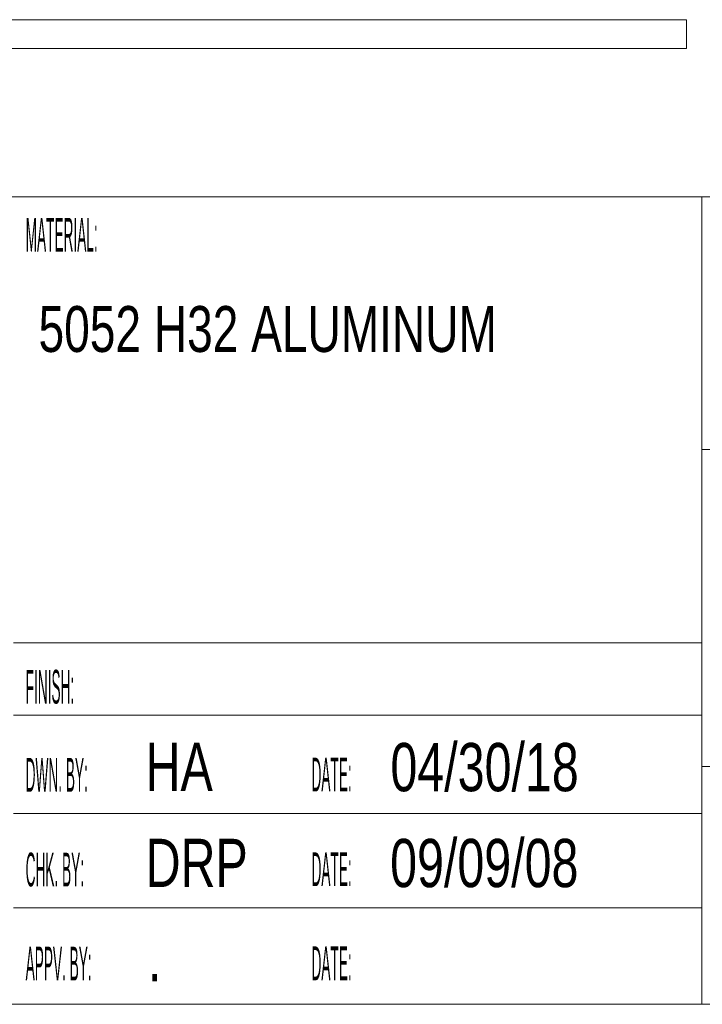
# Model space of a CAD drawing. Header units: inches. Extents: x 0 to 70.1, y 0 to 32.
# Tile 3 of 19: x 18.2 to 20.3, y 0 to 3.1. Entities that reach past the tile are written whole.
import ezdxf

# ---------------------------------------------------------------- set-up
doc = ezdxf.new("R2010")
doc.units = ezdxf.units.IN
doc.header["$LTSCALE"] = 4
doc.header["$MEASUREMENT"] = 0
doc.layers.add('BORDER', color=7, linetype='Continuous')
doc.layers.add('GEOMETRY', color=3, linetype='Continuous')
doc.styles.add('SLDTEXTSTYLE0', font='TXT', dxfattribs={"width": 0.75})
doc.styles.add('SLDTEXTSTYLE2', font='TXT', dxfattribs={"width": 0.3025})

msp = doc.modelspace()

# ---------------------------------------------------------------- linework, layer by layer
at = {"layer": 'BORDER', "linetype": 'Continuous', "lineweight": 18}
for p, q in [((24, 2.5125), (12, 2.5125)), ((20.2900534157, 0), (20.2900534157, 2.5125)), ((20.2900534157, 1.7270308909), (24, 1.7270308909)), ((20.2900534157, 1.125), (18.15000000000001, 1.125)), ((18.15000000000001, 0.8999999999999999), (20.2900534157, 0.8999999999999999)), ((20.2900534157, 0.7400308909), (24, 0.7400308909)), ((20.2900534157, 0.5939999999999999), (18.15000000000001, 0.5939999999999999)), ((20.2900534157, 0.2999999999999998), (18.15000000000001, 0.2999999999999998)), ((0, 0), (24, 0))]:
    msp.add_line(p, q, dxfattribs=at)
at = {"layer": 'GEOMETRY', "linetype": 'Continuous', "lineweight": 18}
for p, q in [((15.879928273, 3.0641113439), (18.2776873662, 3.0641113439)), ((18.2776873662, 3.0641113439), (19.8095509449, 3.0641113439)), ((19.8095509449, 3.0641113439), (20.1971047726, 3.0641113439)), ((20.1971047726, 3.0641113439), (20.2423058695, 3.0641113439)), ((20.2423058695, 2.9741113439), (20.2423349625, 3.0641113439)), ((20.2423058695, 2.9741113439), (20.2423058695, 3.0641113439)), ((15.879928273, 2.9741113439), (18.2776873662, 2.9741113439)), ((18.2776873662, 2.9741113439), (19.8095509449, 2.9741113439)), ((19.8095509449, 2.9741113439), (20.1971047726, 2.9741113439)), ((20.1971047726, 2.9741113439), (20.2423058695, 2.9741113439))]:
    msp.add_line(p, q, dxfattribs=at)

# ---------------------------------------------------------------- texts
at = {"layer": 'BORDER', "linetype": 'Continuous', "lineweight": 0, "attachment_point": 1}
for s, insert, char_height, style in [('MATERIAL:', (18.1875, 2.4473029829), 0.105, 'SLDTEXTSTYLE2'), ('5052 H32 ALUMINUM', (18.227592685, 2.172951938), 0.1428571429, 'SLDTEXTSTYLE0'), ('FINISH:', (18.1875, 1.0407028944), 0.105, 'SLDTEXTSTYLE2'), ('HA', (18.5604409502, 0.8142265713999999), 0.15, 'SLDTEXTSTYLE0'), ('04/30/18', (19.3219241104, 0.8131469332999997), 0.15, 'SLDTEXTSTYLE0'), ('DWN. BY:', (18.1875, 0.7667318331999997), 0.105, 'SLDTEXTSTYLE2'), ('DATE:', (19.076448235, 0.7673981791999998), 0.105, 'SLDTEXTSTYLE2'), ('09/09/08', (19.32098514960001, 0.5146758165), 0.15, 'SLDTEXTSTYLE0'), ('DRP', (18.56069153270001, 0.5151394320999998), 0.15, 'SLDTEXTSTYLE0'), ('CHK. BY:', (18.1875, 0.4719600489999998), 0.105, 'SLDTEXTSTYLE2'), ('DATE:', (19.076448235, 0.4727407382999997), 0.105, 'SLDTEXTSTYLE2'), ('APPV. BY:', (18.1875, 0.1791439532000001), 0.105, 'SLDTEXTSTYLE2'), ('DATE:', (19.076448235, 0.1800187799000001), 0.105, 'SLDTEXTSTYLE2'), ('.', (18.5680066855, 0.2209949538), 0.15, 'SLDTEXTSTYLE0')]:
    msp.add_mtext(s, dxfattribs=dict(at, insert=insert, char_height=char_height, style=style))

doc.saveas('drawing.dxf')
